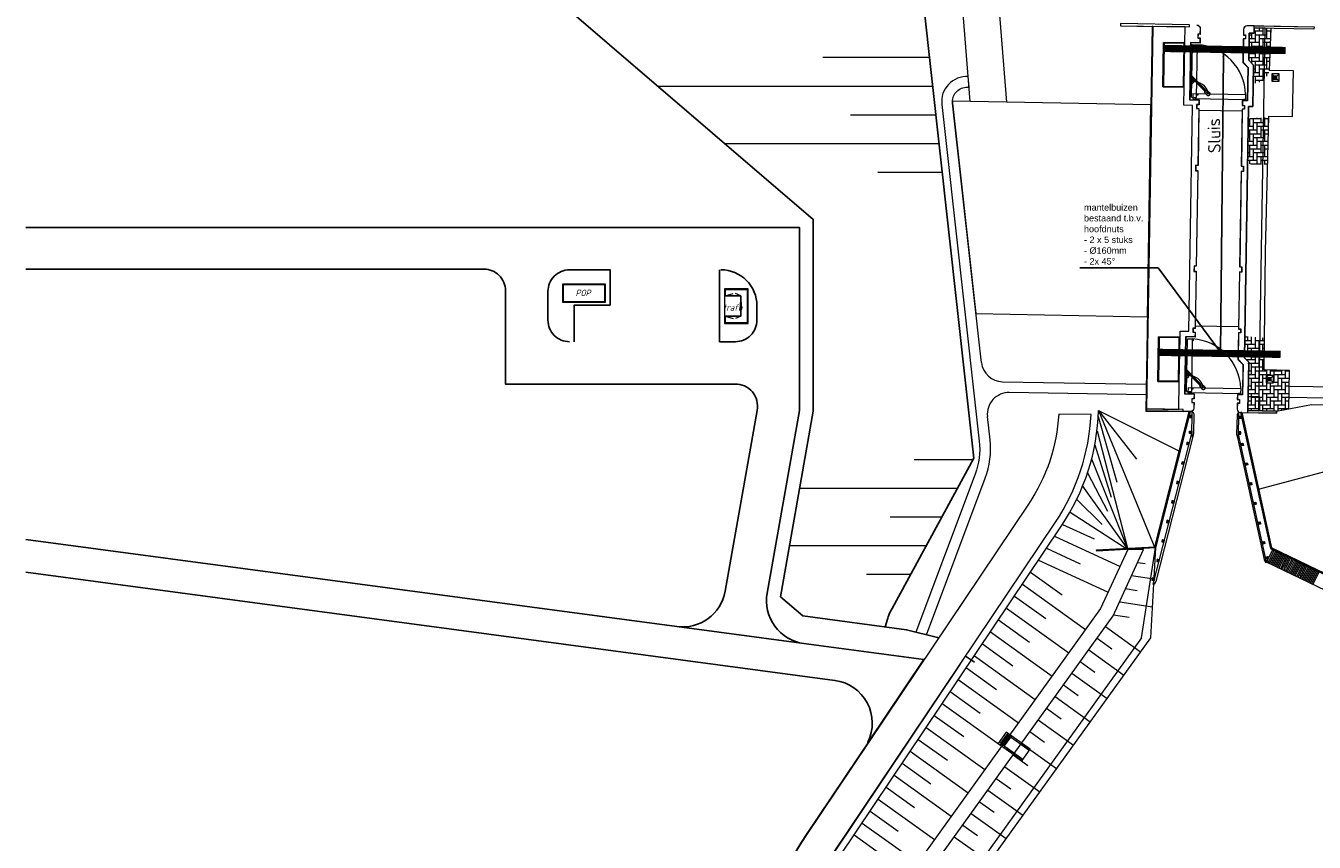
# Model space of a CAD drawing. Header units: metres. Extents: x 239845 to 242720, y 580286 to 584200.
# Tile 43 of 113: x 239930 to 240109, y 583604 to 583717. Entities that reach past the tile are written whole.
import ezdxf
from ezdxf import colors
from ezdxf.entities.mleader import LeaderData, LeaderLine
from ezdxf.enums import TextEntityAlignment as Align
from ezdxf.math import Vec2, Vec3

# ---------------------------------------------------------------- set-up
doc = ezdxf.new("R2010")
doc.units = ezdxf.units.M
doc.linetypes.add('ACAD_ISO02W100', pattern=[15, 12, -3])
doc.linetypes.add('DASHED', pattern=[19.05, 12.7, -6.35])
for name, color, linetype, lineweight in [('08 DO Civiel - NUTS - bestaand A', 8, 'ACAD_ISO02W100', 35), ('B-WE-GW-GRONDWERK-G', 3, 'Continuous', 18), ('B-WE-GW-GRONDWERK_INSTEEK_TALUD-G', 70, 'Continuous', 18), ('GEO_kant verharding', 8, 'Continuous', 0), ('Ondergrond Meerstad Kunstwerken', 1, 'Continuous', 0), ('V-WE-OG-TOPOGRAFIE-G', 252, 'DASHED', 0), ('X-XX-AL-T35-ORIENTATIE', 50, 'Continuous', 35)]:
    doc.layers.add(name, color=color, linetype=linetype, lineweight=lineweight)
for name, color, linetype, lineweight, true_color in [('B-WE-GW-TALUD_ARCERING-G', 9, 'Continuous', 0, 0x808080), ('B-WE-VH-VERHARDING_BETONSTRAATSTEEN_ELLEBOOG-A', 9, 'Continuous', 18, 0x808080), ('B-WE-VW-VERKEERSTEKEN_OVERIG-S', 9, 'Continuous', 18, 0x808080), ('B-WE-VW-VERKEERSTEKEN_OVERIG-S @ 0.2', 9, 'Continuous', 18, 0x808080), ('B-WE-VW-VERKEERSTEKEN_OVERIG-S @ 0.5', 9, 'Continuous', 18, 0x808080), ('GBKN', 9, 'Continuous', 0, 0x808080), ('Meerstad  taludlijn-arcering', 9, 'Continuous', 0, 0x808080)]:
    doc.layers.add(name, color=color, linetype=linetype, lineweight=lineweight, true_color=true_color)
doc.layers.add('Hulp', color=6, linetype='Continuous', plot=False)
for name, color, linetype in [('Meerstad  taludlijn-insteek', 8, 'Continuous'), ('Meerstad  taludlijn-kruin', 8, 'Continuous'), ('WG-bs-ri-b.o.b. hoogte', 4, 'Continuous'), ('WG-nw-vh-materiaalscheiding', 7, 'Continuous'), ('WG-nw-vh-opsl.band 100x200mm', 6, 'Continuous'), ('WG-nw-vh-trot.band 180x200x200mm', 3, 'Continuous')]:
    doc.layers.add(name, color=color, linetype=linetype)
doc.styles.add('NLCS-ISO', font='NLCS-ISO.ttf')
doc.styles.add('Tekst1.8 1-100', font='arial.ttf', dxfattribs={"height": 0.18})
doc.styles.add('WG018i', font='ISOCP.shx', dxfattribs={"oblique": 15})

# ---------------------------------------------------------------- blocks, each defined once
blk = doc.blocks.new('*U19')
h = blk.add_hatch(color=256)
h.dxf.hatch_style = 1
h.paths.add_polyline_path([(-1, -1), (0, 0), (-1, 1)])
at = {"flags": 128}
blk.add_lwpolyline([(-1, 1), (-1, -1), (1, -1), (1, 1)], close=True, dxfattribs=at)
for points in [[(-1, 1), (1, -1)], [(-1, -1), (1, 1)]]:
    blk.add_lwpolyline(points, dxfattribs=at)
blk = doc.blocks.new('*U117')
at = {"layer": 'B-WE-VW-VERKEERSTEKEN_OVERIG-S @ 0.2', "xscale": 0.2, "yscale": 0.2, "zscale": 0.2}
blk.add_blockref('*U19', (240103.66, 583710.04), dxfattribs=at)
at = {"layer": 'B-WE-VW-VERKEERSTEKEN_OVERIG-S @ 0.5', "xscale": 0.5, "yscale": 0.5, "zscale": 0.5}
blk.add_blockref('*U19', (240103.66, 583710.04), dxfattribs=at)
blk = doc.blocks.new('*U118')
at = {"layer": 'B-WE-VW-VERKEERSTEKEN_OVERIG-S @ 0.2', "xscale": 0.2, "yscale": 0.2, "zscale": 0.2}
blk.add_blockref('*U19', (240102.88, 583668.1), dxfattribs=at)
at = {"layer": 'B-WE-VW-VERKEERSTEKEN_OVERIG-S @ 0.5', "xscale": 0.5, "yscale": 0.5, "zscale": 0.5}
blk.add_blockref('*U19', (240102.88, 583668.1), dxfattribs=at)

msp = doc.modelspace()

# ---------------------------------------------------------------- hatches: boundary and pattern name
at = {"layer": 'B-WE-VH-VERHARDING_BETONSTRAATSTEEN_ELLEBOOG-A'}
h = msp.add_hatch(dxfattribs=at)
h.set_pattern_fill('AVH-BSS_KEIFORMAAT_ELLEBOOG', color=256, scale=10, angle=90, pattern_type=2)
h.set_pattern_definition([(90, (14871.70104, -381.1467), (-0.525, 0.525), [1.575, -0.525]), (0, (14870.65104, -381.1467), (-0.525, 0.525), [1.575, -0.525])])
edge = h.paths.add_edge_path()
edge.add_line((240102.83, 583711.01), (240103.07, 583716.89))
edge.add_line((240103.07, 583716.89), (240100.71, 583716.93))
edge.add_line((240100.71, 583716.93), (240100.7, 583716.23))
edge.add_line((240100.7, 583716.23), (240100, 583716.23))
edge.add_line((240100, 583716.23), (240099.94, 583712.47))
edge.add_line((240099.94, 583712.47), (240100.63, 583711.76))
edge.add_line((240100.63, 583711.76), (240100.59, 583709.22))
edge.add_arc((240100.49, 583711.65), 2.43, 272.3756, 344.8343)
h = msp.add_hatch(dxfattribs=at)
h.set_pattern_fill('AVH-BSS_KEIFORMAAT_ELLEBOOG', color=256, scale=10, angle=90, pattern_type=2)
h.set_pattern_definition([(90, (0.26624, 10.9137), (-0.525, 0.525), [1.575, -0.525]), (0, (-0.78376, 10.9137), (-0.525, 0.525), [1.575, -0.525])])
h.paths.add_polyline_path([(240102.59, 583697.92), (240102.75, 583704.53), (240099.91, 583704.36), (240099.8, 583698.06)])
h = msp.add_hatch(dxfattribs=at)
h.set_pattern_fill('AVH-BSS_KEIFORMAAT_ELLEBOOG', color=256, scale=10, angle=90, pattern_type=2)
h.set_pattern_definition([(90, (0, 0), (-0.525, 0.525), [1.575, -0.525]), (0, (-1.05, 0), (-0.525, 0.525), [1.575, -0.525])])
h.paths.add_polyline_path([(240102.38, 583668.6), (240102.38, 583667.6), (240103.38, 583667.6), (240103.38, 583668.6)], flags=16)
edge = h.paths.add_edge_path(flags=0)
edge.add_line((240102.38, 583668.6), (240103.38, 583667.6))
h.paths.add_polyline_path([(240105.53, 583663.99), (240103.83, 583663.67), (240099.83, 583663.74), (240099.83, 583670.58), (240099.35, 583671.08), (240099.4, 583674.07), (240102.14, 583673.82), (240102.08, 583669.39), (240105.6, 583669.33)])

# ---------------------------------------------------------------- linework, layer by layer
at = {"layer": '08 DO Civiel - NUTS - bestaand A', "ltscale": 0.5, "const_width": 1, "flags": 128}
for points, elevation in [([(240088.18, 583714.09), (240105.08, 583713.81)], -3.88), ([(240087.47, 583671.83), (240104.37, 583671.55)], -5.35)]:
    msp.add_lwpolyline(points, dxfattribs=dict(at, elevation=elevation))
at = {"layer": 'B-WE-GW-GRONDWERK-G'}
for points in [[(240103.83, 583663.67), (240108.65, 583664.57)], [(240108.65, 583664.57), (240115.7, 583664.39)]]:
    msp.add_lwpolyline(points, dxfattribs=at)
at = {"layer": 'B-WE-GW-GRONDWERK-G', "flags": 128}
for points in [[(240098.98, 583663.45), (240103.82, 583663.37)], [(240103.83, 583663.67), (240103.83, 583663.37)]]:
    msp.add_lwpolyline(points, dxfattribs=at)
at = {"layer": 'B-WE-GW-GRONDWERK_INSTEEK_TALUD-G', "flags": 128}
msp.add_lwpolyline([(240098.98, 583663.45), (240103.1, 583644.67), (240150.84, 583621.66), (240159.44, 583625.45), (240159.5, 583625.31)], dxfattribs=at)
at = {"layer": 'B-WE-GW-TALUD_ARCERING-G'}
msp.add_lwpolyline([(240101.31, 583652.82), (240116.46, 583656.84)], dxfattribs=at)
at = {"layer": 'GBKN'}
for p, q in [((240079.04, 583662.92), (240081.61, 583653.8)), ((240078.86, 583660.93), (240083.14, 583644.43)), ((240078.55, 583658.96), (240080.84, 583651.7)), ((240078.11, 583657.01), (240083.14, 583644.43)), ((240077.54, 583655.09), (240080.34, 583649.76)), ((240076.85, 583653.21), (240083.14, 583644.43)), ((240076.04, 583651.39), (240079.59, 583647.91)), ((240075.11, 583649.62), (240083.14, 583644.43)), ((240072.95, 583646.25), (240082.06, 583642.07)), ((240074.06, 583647.91), (240078.47, 583645.89)), ((240071.84, 583644.59), (240076.54, 583642.43)), ((240070.72, 583642.93), (240080.41, 583638.49)), ((240147.65, 583620.87), (240102.44, 583642.66)), ((240069.61, 583641.27), (240074.03, 583638.09)), ((240084.51, 583642.62), (240085.57, 583642.45)), ((240068.49, 583639.61), (240077.28, 583633.29)), ((240083.67, 583640.8), (240086.77, 583640.32)), ((240067.38, 583637.94), (240071.75, 583634.81)), ((240082.84, 583638.98), (240084.44, 583638.73)), ((240066.27, 583636.28), (240074.94, 583630.04)), ((240082.01, 583637.16), (240086.55, 583636.45)), ((240065.15, 583634.62), (240069.47, 583631.52)), ((240080.04, 583633.7), (240084.92, 583630.19)), ((240081.17, 583635.34), (240083.31, 583635.01)), ((240064.04, 583632.96), (240072.61, 583626.8)), ((240078.87, 583632.08), (240080.9, 583630.62)), ((240062.92, 583631.3), (240067.18, 583628.24)), ((240077.7, 583630.45), (240082.59, 583626.95)), ((240061.81, 583629.64), (240070.28, 583623.55)), ((240076.53, 583628.83), (240078.57, 583627.37)), ((240060.7, 583627.98), (240064.9, 583624.95)), ((240075.37, 583627.21), (240080.25, 583623.7)), ((240059.58, 583626.32), (240067.94, 583620.31)), ((240074.2, 583625.58), (240076.23, 583624.12)), ((240057.35, 583622.99), (240065.61, 583617.06)), ((240058.47, 583624.66), (240062.62, 583621.67)), ((240073.03, 583623.96), (240077.91, 583620.45)), ((240056.24, 583621.33), (240060.34, 583618.39)), ((240071.86, 583622.33), (240073.9, 583620.87)), ((240055.13, 583619.67), (240063.28, 583613.81)), ((240070.7, 583620.71), (240075.58, 583617.2)), ((240054.01, 583618.01), (240058.06, 583615.1)), ((240069.53, 583619.09), (240071.56, 583617.62)), ((240052.9, 583616.35), (240060.94, 583610.57)), ((240067.2, 583615.84), (240069.23, 583614.38)), ((240068.36, 583617.46), (240073.24, 583613.96)), ((240051.78, 583614.69), (240055.78, 583611.82)), ((240066.03, 583614.21), (240070.91, 583610.71)), ((240050.67, 583613.03), (240058.61, 583607.32)), ((240064.86, 583612.59), (240066.9, 583611.13)), ((240049.56, 583611.37), (240053.5, 583608.53)), ((240063.69, 583610.97), (240068.57, 583607.46)), ((240048.44, 583609.71), (240056.28, 583604.07)), ((240062.53, 583609.34), (240064.56, 583607.88)), ((240047.33, 583608.05), (240051.22, 583605.25)), ((240061.36, 583607.72), (240066.24, 583604.21)), ((240046.21, 583606.38), (240053.94, 583600.83)), ((240060.19, 583606.09), (240062.23, 583604.63)), ((240045.1, 583604.72), (240048.94, 583601.96)), ((240059.02, 583604.47), (240063.9, 583600.97))]:
    msp.add_line(p, q, dxfattribs=at)
at = {"layer": 'GBKN', "flags": 128}
for points in [[(239929.96, 583544.92), (240019.99, 583532.87, 0.402511), (240027.81, 583538.61), (240035.98, 583585.3, -0.091953), (240043.02, 583601.63), (240073.92, 583647.7, 0.140855), (240079.08, 583663.74)], [(240091.83, 583663.57), (240087.01, 583644.65), (240086.31, 583632.12), (240054.16, 583587.43, 0.113425), (240053.3, 583585.36), (240044.66, 583535.55, -0.346517), (240024.51, 583522.18), (239929.96, 583534.83)], [(239929.96, 583545.93), (240020.12, 583533.87, 0.402519), (240026.83, 583538.78), (240034.66, 583583.58, -0.104801), (240042.04, 583601.96), (240073.08, 583648.23, 0.135886), (240078.04, 583663.17), (240073.54, 583663.25, -0.134332), (240069.34, 583650.74), (240038.3, 583604.46, 0.104801), (240030.23, 583584.36), (240023.14, 583543.81, -0.402519), (240016.43, 583538.9), (239929.96, 583550.47)], [(240025.35, 583534.39, 0.179973), (240027.81, 583538.61), (240035.98, 583585.3, -0.091953), (240043.02, 583601.63), (240073.92, 583647.7, 0.140855), (240079.08, 583663.74)], [(240085.06, 583632.12), (240053, 583587.49, 0.112903), (240052.14, 583585.43), (240043.51, 583536.1, -0.402519), (240024.51, 583522.18), (239929.96, 583534.83)]]:
    msp.add_lwpolyline(points, format="xyb", dxfattribs=at)
for points in [[(240079.08, 583663.74), (240086.98, 583644.43)], [(240079.08, 583663.74), (240084.37, 583657)], [(240079.08, 583663.74), (240090.42, 583658.04)], [(240085.06, 583632.12), (240087.01, 583644.65), (240091.83, 583663.57)]]:
    msp.add_lwpolyline(points, dxfattribs=at)
msp.add_lwpolyline([(240081.1, 583635.18), (240085.34, 583644.43), (240083.14, 583644.43), (240079.36, 583636.19), (240046.48, 583590.44), (240045.69, 583588.32), (240036.86, 583537.39, -0.211502), (240027.79, 583527.11), (240027.49, 583524.81, 0.230613), (240038.8, 583536.92), (240047.63, 583587.8), (240048.26, 583589.49)], format="xyb", close=True, dxfattribs=at)
at = {"layer": 'GEO_kant verharding', "flags": 128}
for points in [[(240100.35, 583729.89), (240078.62, 583730.25), (240075.62, 583729.26), (240068.94, 583729.28, 0.382579), (240064.89, 583723.97), (240066.26, 583706.63), (240061.23, 583706.72), (240059.81, 583724.79, 0.338435), (240055.75, 583729.31), (239969.02, 583729.55, -0.032582), (239936.22, 583731.78), (239929.96, 583732.62)], [(240062.57, 583672.4), (240058.79, 583706.47, -0.423616), (240060.62, 583708.69), (240061.07, 583708.72), (240060.95, 583710.19, 0.462164), (240057.29, 583706.31), (240062.5, 583659.49, -0.118084), (240061.92, 583654.87), (240053.68, 583632.94)], [(240062.79, 583670.42, 0.374506), (240065.73, 583667.75), (240085.73, 583667.42), (240085.7, 583665.92), (240066.67, 583666.24, 0.449451), (240063.62, 583662.91)], [(240105.55, 583665.59), (240115.49, 583665.43), (240115.49, 583665.43, -0.000976), (240115.81, 583665.42, -0.000684)], [(240055.14, 583632.56), (240063.32, 583654.34, 0.118084), (240063.99, 583659.65), (240063.62, 583662.91)], [(240054.83, 583629.1), (240054.77, 583629.11), (240038.26, 583604.49, 0.104801), (240030.18, 583584.37), (240023.09, 583543.82, -0.40253), (240016.44, 583538.95), (239929.96, 583550.52)], [(239929.96, 583545.88), (240020.11, 583533.82, 0.402519), (240026.88, 583538.77), (240034.71, 583583.58, -0.104801), (240042.08, 583601.93), (240059.86, 583628.43), (240059.8, 583628.44)]]:
    msp.add_lwpolyline(points, format="xyb", dxfattribs=at)
msp.add_lwpolyline([(240085.75, 583663.67), (240086.64, 583717.16), (240086.54, 583717.17), (240085.65, 583663.67)], close=True, dxfattribs=at)
for points in [[(240105.53, 583663.99), (240105.6, 583669.33), (240102.08, 583669.39), (240102.3, 583685.84), (240102.75, 583704.68), (240106.04, 583704.61), (240106.19, 583710.98), (240102.83, 583711.01), (240103.07, 583716.89)], [(240062.79, 583670.42), (240062.57, 583672.4)], [(240115.82, 583666.92), (240115.52, 583666.93), (240105.57, 583667.09)]]:
    msp.add_lwpolyline(points, dxfattribs=at)
at = {"layer": 'GEO_kant verharding'}
msp.add_lwpolyline([(240086.36, 583706.27), (240058.77, 583706.77, 0.037117), (240058.79, 583706.47), (240062.03, 583677.23), (240085.87, 583676.79)], format="xyb", close=True, dxfattribs=at)
at = {"layer": 'Meerstad  taludlijn-arcering'}
for p, q in [((240055.57, 583712.82), (240040.74, 583712.82)), ((240056.01, 583708.82), (240017.86, 583708.82)), ((240056.46, 583704.82), (240044.58, 583704.82)), ((240056.9, 583700.82), (240027.16, 583700.82)), ((240057.35, 583696.82), (240048.41, 583696.82)), ((240061.64, 583656.9), (240053.44, 583656.9)), ((240059.47, 583652.91), (240037.51, 583652.91)), ((240057.3, 583648.92), (240050.13, 583648.92)), ((240055.13, 583644.93), (240036.1, 583644.93)), ((240052.96, 583640.93), (240046.81, 583640.93))]:
    msp.add_line(p, q, dxfattribs=at)
at = {"layer": 'Meerstad  taludlijn-insteek'}
for points in [[(240056.83, 583632.08), (240056.71, 583632.16), (240052.39, 583633.26), (240037.98, 583635.19), (240034.86, 583637.84), (240039.4, 583663.65), (240039.39, 583690.31), (239997.1, 583726.67), (239997.1, 583729.47)], [(240061.81, 583628.74), (240060.56, 583629.58)]]:
    msp.add_lwpolyline(points, dxfattribs=at)
at = {"layer": 'Meerstad  taludlijn-kruin'}
for points in [[(240048.03, 583729.33), (240054.68, 583720.82), (240061.75, 583657.11)], [(240049.41, 583633.66), (240049.77, 583634.87), (240049.83, 583635.07), (240050.08, 583635.66), (240050.39, 583636.21), (240061.75, 583657.11)]]:
    msp.add_lwpolyline(points, dxfattribs=at)
at = {"layer": 'Ondergrond Meerstad Kunstwerken'}
for p, q in [((240092, 583707.3), (240092.13, 583714.62)), ((240092.13, 583714.62), (240092.83, 583714.61)), ((240092.7, 583707.29), (240092.83, 583714.61)), ((240099.16, 583712.17), (240099.14, 583712.17)), ((240099.14, 583712.16), (240099.16, 583712.17)), ((240099.81, 583711.45), (240099.85, 583711.45)), ((240099.82, 583711.44), (240099.85, 583711.45)), ((240092.04, 583709.44), (240091.79, 583709.75)), ((240091.79, 583709.37), (240091.83, 583709.3)), ((240091.8, 583710.15), (240092.04, 583710.39)), ((240094.33, 583707.78), (240091.8, 583710.35)), ((240091.8, 583710.02), (240091.81, 583710.03)), ((240092.04, 583710.39), (240091.81, 583710.62)), ((240091.81, 583710.03), (240092.22, 583709.62)), ((240093.84, 583708.14), (240091.84, 583710.19)), ((240093.98, 583708.28), (240091.99, 583710.33)), ((240092, 583707.3), (240092.7, 583707.29)), ((240092.19, 583707.82), (240092.18, 583707.12)), ((240092.19, 583707.82), (240099.51, 583707.7)), ((240093.77, 583708.07), (240094.05, 583708.35)), ((240093.77, 583708.07), (240094.14, 583707.63)), ((240094.05, 583708.35), (240094.49, 583707.97)), ((240099.51, 583707.7), (240099.5, 583707)), ((240092.18, 583707.12), (240099.5, 583707)), ((240091.32, 583666.4), (240091.44, 583673.73)), ((240091.44, 583673.73), (240092.14, 583673.72)), ((240092.02, 583666.39), (240092.14, 583673.72)), ((240091.36, 583669.49), (240091.13, 583669.72)), ((240091.36, 583668.55), (240091.11, 583668.85)), ((240091.11, 583668.47), (240091.15, 583668.41)), ((240091.12, 583669.26), (240091.36, 583669.49)), ((240093.65, 583666.89), (240091.12, 583669.45)), ((240091.12, 583669.13), (240091.13, 583669.14)), ((240091.13, 583669.14), (240091.54, 583668.72)), ((240093.16, 583667.25), (240091.16, 583669.3)), ((240093.3, 583667.39), (240091.3, 583669.44)), ((240091.32, 583666.4), (240092.02, 583666.39)), ((240091.51, 583666.93), (240091.49, 583666.23)), ((240091.49, 583666.23), (240098.82, 583666.1)), ((240091.51, 583666.93), (240098.83, 583666.8)), ((240093.09, 583667.18), (240093.37, 583667.46)), ((240093.09, 583667.18), (240093.46, 583666.73)), ((240093.37, 583667.46), (240093.81, 583667.08)), ((240098.83, 583666.8), (240098.82, 583666.1)), ((240101.36, 583665.66), (240099.86, 583665.69)), ((240065.58, 583617.69), (240066.1, 583617.32)), ((240065.67, 583617.82), (240066.19, 583617.44)), ((240065.76, 583617.94), (240066.28, 583617.56)), ((240065.84, 583618.06), (240066.37, 583617.68)), ((240065.93, 583618.18), (240066.45, 583617.81)), ((240066.83, 583618.33), (240065.96, 583617.12)), ((240066.02, 583618.3), (240066.54, 583617.93)), ((240066.11, 583618.42), (240066.63, 583618.05)), ((240066.19, 583618.55), (240066.72, 583618.17)), ((240066.28, 583618.67), (240066.8, 583618.29)), ((240066.51, 583618.81), (240066.39, 583618.65)), ((240065.52, 583617.43), (240065.4, 583617.27)), ((240065.49, 583617.57), (240066.02, 583617.2))]:
    msp.add_line(p, q, dxfattribs=at)
for points in [[(240091.72, 583717.38), (240082.12, 583717.54), (240082.12, 583717.24), (240086.64, 583717.16)], [(240090.23, 583663.9), (240090.29, 583667.75), (240087.32, 583667.8), (240087.42, 583673.99), (240090.4, 583673.95), (240090.41, 583674.8), (240091.61, 583674.78), (240092.13, 583706.17), (240090.93, 583706.19), (240090.98, 583708.69), (240088, 583708.74), (240088.1, 583714.94), (240091.08, 583714.89), (240091.12, 583717.09)], [(240099.83, 583663.74), (240099.94, 583670.47), (240099.35, 583671.08), (240099.93, 583706.04), (240100.53, 583706.03), (240100.63, 583711.76), (240099.94, 583712.47), (240100, 583716.24), (240100.7, 583716.23), (240100.71, 583716.93)], [(240100.72, 583717.23), (240109.02, 583717.09), (240109.01, 583716.79), (240100.71, 583716.93), (240100.72, 583717.23)], [(240027.19, 583679.68), (240028.29, 583680)], [(240029.37, 583679.68), (240028.59, 583680)], [(240027.19, 583676.85), (240028.29, 583676.53)], [(240029.37, 583676.85), (240028.59, 583676.53)], [(240098.52, 583675.36), (240092.52, 583675.46)], [(240090.83, 583663.59), (240085.75, 583663.67), (240085.76, 583663.97), (240090.23, 583663.9)], [(240091.74, 583662.75), (240092.07, 583663.07)], [(240092.06, 583662.75), (240092.07, 583663.07), (240091.75, 583663.07), (240091.74, 583662.75), (240092.06, 583662.75)], [(240092.06, 583662.75), (240091.75, 583663.07)], [(240092.03, 583662.78), (240092.03, 583663.03), (240091.78, 583663.04), (240091.78, 583662.79), (240092.03, 583662.78)], [(240098.56, 583662.64), (240098.57, 583662.96), (240098.89, 583662.95), (240098.88, 583662.63), (240098.56, 583662.64)], [(240098.56, 583662.64), (240098.89, 583662.95)], [(240098.88, 583662.63), (240098.57, 583662.96)], [(240098.6, 583662.67), (240098.6, 583662.92), (240098.85, 583662.92), (240098.85, 583662.67), (240098.6, 583662.67)], [(240103.82, 583663.37), (240103.83, 583663.67), (240099.83, 583663.74)], [(240086.68, 583639.6), (240092.02, 583660.57), (240092.03, 583660.57), (240092.02, 583660.12), (240092.16, 583660.11), (240087.04, 583639.97), (240086.82, 583639.56), (240086.68, 583639.6)], [(240091.71, 583660.89), (240092.03, 583660.57)], [(240092.03, 583660.89), (240091.71, 583660.57)], [(240092.03, 583660.89), (240092.03, 583660.57), (240091.71, 583660.57), (240091.71, 583660.89), (240092.03, 583660.89)], [(240092, 583660.85), (240091.99, 583660.6), (240091.74, 583660.61), (240091.75, 583660.86), (240092, 583660.85)], [(240098.53, 583660.78), (240098.52, 583660.46), (240098.84, 583660.45), (240098.85, 583660.77), (240098.53, 583660.78)], [(240098.85, 583660.77), (240098.52, 583660.46)], [(240098.53, 583660.78), (240098.84, 583660.45)], [(240098.56, 583660.74), (240098.56, 583660.49), (240098.81, 583660.49), (240098.81, 583660.74), (240098.56, 583660.74)], [(240091.61, 583658.96), (240091.69, 583659.27), (240091.38, 583659.35), (240091.3, 583659.04), (240091.61, 583658.96)], [(240091.3, 583659.04), (240091.69, 583659.27)], [(240091.58, 583659), (240091.65, 583659.24), (240091.4, 583659.3), (240091.34, 583659.06), (240091.58, 583659)], [(240091.61, 583658.96), (240091.38, 583659.35)], [(240102.44, 583642.66), (240098.53, 583660.46), (240098.52, 583660.46), (240098.52, 583660.01), (240098.37, 583660.01), (240102.09, 583643.04), (240102.3, 583642.63), (240102.44, 583642.66)], [(240098.89, 583658.84), (240098.82, 583659.15), (240099.13, 583659.22), (240099.2, 583658.9), (240098.89, 583658.84)], [(240099.2, 583658.9), (240098.82, 583659.15)], [(240098.91, 583658.88), (240098.86, 583659.12), (240099.1, 583659.18), (240099.16, 583658.93), (240098.91, 583658.88)], [(240098.89, 583658.84), (240099.13, 583659.22)], [(240090.92, 583656.24), (240091, 583656.55), (240090.69, 583656.63), (240090.61, 583656.32), (240090.92, 583656.24)], [(240090.61, 583656.32), (240091, 583656.55)], [(240090.89, 583656.29), (240090.95, 583656.53), (240090.71, 583656.59), (240090.65, 583656.35), (240090.89, 583656.29)], [(240090.92, 583656.24), (240090.69, 583656.63)], [(240099.49, 583656.1), (240099.42, 583656.41), (240099.73, 583656.48), (240099.8, 583656.17), (240099.49, 583656.1)], [(240099.8, 583656.17), (240099.42, 583656.41)], [(240099.51, 583656.14), (240099.46, 583656.39), (240099.7, 583656.44), (240099.76, 583656.2), (240099.51, 583656.14)], [(240099.49, 583656.1), (240099.73, 583656.48)], [(240090.23, 583653.53), (240090.31, 583653.84), (240090, 583653.92), (240089.92, 583653.61), (240090.23, 583653.53)], [(240089.92, 583653.61), (240090.31, 583653.84)], [(240090.2, 583653.57), (240090.26, 583653.81), (240090.02, 583653.88), (240089.96, 583653.63), (240090.2, 583653.57)], [(240090.23, 583653.53), (240090, 583653.92)], [(240100.09, 583653.37), (240100.02, 583653.68), (240100.33, 583653.75), (240100.4, 583653.43), (240100.09, 583653.37)], [(240100.4, 583653.43), (240100.02, 583653.68)], [(240100.11, 583653.41), (240100.06, 583653.65), (240100.3, 583653.71), (240100.36, 583653.46), (240100.11, 583653.41)], [(240100.09, 583653.37), (240100.33, 583653.75)], [(240089.54, 583650.82), (240089.62, 583651.13), (240089.31, 583651.21), (240089.23, 583650.9), (240089.54, 583650.82)], [(240089.23, 583650.9), (240089.62, 583651.13)], [(240089.51, 583650.86), (240089.57, 583651.1), (240089.33, 583651.16), (240089.27, 583650.92), (240089.51, 583650.86)], [(240089.54, 583650.82), (240089.31, 583651.21)], [(240100.69, 583650.63), (240100.62, 583650.94), (240100.93, 583651.01), (240101, 583650.7), (240100.69, 583650.63)], [(240101, 583650.7), (240100.62, 583650.94)], [(240100.71, 583650.67), (240100.66, 583650.92), (240100.9, 583650.97), (240100.96, 583650.73), (240100.71, 583650.67)], [(240100.69, 583650.63), (240100.93, 583651.01)], [(240088.85, 583648.1), (240088.93, 583648.41), (240088.62, 583648.49), (240088.54, 583648.18), (240088.85, 583648.1)], [(240088.54, 583648.18), (240088.93, 583648.41)], [(240088.82, 583648.15), (240088.88, 583648.39), (240088.64, 583648.45), (240088.58, 583648.21), (240088.82, 583648.15)], [(240088.85, 583648.1), (240088.62, 583648.49)], [(240101.29, 583647.9), (240101.22, 583648.21), (240101.53, 583648.28), (240101.6, 583647.96), (240101.29, 583647.9)], [(240101.6, 583647.96), (240101.22, 583648.21)], [(240101.31, 583647.94), (240101.26, 583648.18), (240101.5, 583648.24), (240101.56, 583647.99), (240101.31, 583647.94)], [(240101.29, 583647.9), (240101.53, 583648.28)], [(240088.16, 583645.39), (240088.23, 583645.7), (240087.92, 583645.78), (240087.85, 583645.47), (240088.16, 583645.39)], [(240087.85, 583645.47), (240088.23, 583645.7)], [(240088.13, 583645.43), (240088.19, 583645.67), (240087.95, 583645.74), (240087.89, 583645.49), (240088.13, 583645.43)], [(240088.16, 583645.39), (240087.92, 583645.78)], [(240101.89, 583645.16), (240101.82, 583645.47), (240102.13, 583645.54), (240102.2, 583645.23), (240101.89, 583645.16)], [(240102.2, 583645.23), (240101.82, 583645.47)], [(240101.91, 583645.2), (240101.86, 583645.45), (240102.1, 583645.5), (240102.16, 583645.26), (240101.91, 583645.2)], [(240101.89, 583645.16), (240102.13, 583645.54)], [(240087.47, 583642.68), (240087.54, 583642.99), (240087.23, 583643.07), (240087.16, 583642.75), (240087.47, 583642.68)], [(240087.16, 583642.75), (240087.54, 583642.99)], [(240087.44, 583642.72), (240087.5, 583642.96), (240087.26, 583643.02), (240087.2, 583642.78), (240087.44, 583642.72)], [(240087.47, 583642.68), (240087.23, 583643.07)], [(240102.35, 583643.05), (240102.28, 583643.36), (240102.59, 583643.43), (240102.66, 583643.12), (240102.35, 583643.05)], [(240102.66, 583643.12), (240102.28, 583643.36)], [(240102.38, 583643.09), (240102.32, 583643.34), (240102.57, 583643.39), (240102.62, 583643.15), (240102.38, 583643.09)], [(240102.35, 583643.05), (240102.59, 583643.43)], [(240086.81, 583640.08), (240086.88, 583640.39), (240086.57, 583640.47), (240086.5, 583640.16), (240086.81, 583640.08)], [(240086.5, 583640.16), (240086.88, 583640.39)], [(240086.78, 583640.13), (240086.84, 583640.37), (240086.6, 583640.43), (240086.54, 583640.19), (240086.78, 583640.13)], [(240086.81, 583640.08), (240086.57, 583640.47)], [(240069.44, 583616.46), (240066.97, 583618.24), (240066.99, 583618.27), (240066.94, 583618.31), (240066.92, 583618.27), (240066.31, 583618.71), (240065.44, 583617.49), (240066.04, 583617.06), (240066.02, 583617.02), (240066.07, 583616.98), (240066.09, 583617.02), (240068.56, 583615.25)], [(240066.38, 583616.81), (240068.56, 583615.25)]]:
    msp.add_lwpolyline(points, dxfattribs=at)
for points in [[(240082.12, 583717.54), (240082.12, 583717.24), (240091.72, 583717.08), (240091.72, 583717.38)], [(240085.76, 583663.97), (240090.23, 583663.9), (240090.29, 583667.75), (240087.32, 583667.8), (240087.42, 583673.99), (240090.4, 583673.95), (240090.41, 583674.8), (240091.61, 583674.78), (240092.13, 583706.17), (240090.93, 583706.19), (240090.98, 583708.69), (240088, 583708.74), (240088.1, 583714.94), (240091.08, 583714.89), (240091.12, 583717.09), (240086.64, 583717.16)], [(240099.83, 583663.74), (240101.33, 583663.71), (240102.21, 583716.9), (240100.71, 583716.93), (240100.7, 583716.23), (240100, 583716.24), (240099.94, 583712.47), (240100.63, 583711.76), (240100.53, 583706.03), (240099.93, 583706.04), (240099.35, 583671.08), (240099.94, 583670.47)], [(240090.98, 583708.69), (240091.08, 583714.89), (240088.1, 583714.94), (240088, 583708.74)], [(240090.88, 583708.79), (240090.98, 583714.79), (240088.2, 583714.84), (240088.1, 583708.84)], [(240092.97, 583714.36), (240092.97, 583714.51), (240092.82, 583714.51), (240092.82, 583714.36)], [(240092.86, 583707.76), (240092.86, 583707.61), (240092.71, 583707.61), (240092.71, 583707.76)], [(240092.65, 583706.96), (240092.5, 583706.97), (240092.5, 583707.12), (240092.65, 583707.11)], [(240099.25, 583706.85), (240099.4, 583706.85), (240099.4, 583707), (240099.25, 583707)], [(240004.55, 583678.81), (240010.55, 583678.81), (240010.55, 583681.31), (240004.55, 583681.31)], [(240004.65, 583678.91), (240010.45, 583678.91), (240010.45, 583681.21), (240004.65, 583681.21)], [(240027.09, 583680.68), (240027.09, 583675.85), (240030.37, 583675.85), (240030.37, 583680.68)], [(240030.27, 583680.58), (240030.27, 583675.95), (240027.19, 583675.95), (240027.19, 583676.85), (240027.09, 583676.85), (240027.09, 583675.85), (240030.37, 583675.85), (240030.37, 583680.68), (240027.09, 583680.68), (240027.09, 583679.68), (240027.19, 583679.68), (240027.19, 583680.58)], [(240030.27, 583675.95), (240030.27, 583680.58), (240027.19, 583680.58), (240027.19, 583679.68), (240029.37, 583679.68), (240029.37, 583676.85), (240027.19, 583676.85), (240027.19, 583675.95)], [(240029.37, 583676.85), (240029.37, 583679.68), (240027.19, 583679.68), (240027.09, 583679.68), (240027.09, 583676.85), (240027.19, 583676.85)], [(240027.09, 583676.85), (240029.37, 583676.85), (240029.37, 583679.68), (240027.09, 583679.68)], [(240029.32, 583677.77), (240029.32, 583678.77), (240029.42, 583678.77), (240029.42, 583677.77)], [(240090.29, 583667.75), (240090.4, 583673.95), (240087.42, 583673.99), (240087.32, 583667.8)], [(240090.2, 583667.85), (240090.3, 583673.85), (240087.52, 583673.89), (240087.42, 583667.89)], [(240092.29, 583673.46), (240092.29, 583673.61), (240092.14, 583673.62), (240092.14, 583673.47)], [(240091.97, 583666.07), (240091.82, 583666.07), (240091.82, 583666.22), (240091.97, 583666.22)], [(240092.18, 583666.86), (240092.18, 583666.71), (240092.03, 583666.72), (240092.03, 583666.87)], [(240098.57, 583665.96), (240098.72, 583665.96), (240098.72, 583666.11), (240098.57, 583666.11)], [(240099.86, 583665.69), (240101.46, 583665.66), (240101.43, 583663.71), (240099.83, 583663.74)], [(240091.83, 583663.57), (240087.01, 583644.65), (240078.82, 583644.2), (240078.81, 583644.35), (240086.89, 583644.79), (240091.67, 583663.57)], [(240085.76, 583663.97), (240085.75, 583663.67), (240090.83, 583663.59), (240090.83, 583663.89)], [(240092.32, 583663.26), (240092.28, 583660.56), (240092.16, 583660.11), (240092.02, 583660.12), (240092.08, 583663.57), (240092.18, 583663.56)], [(240098.32, 583663.16), (240098.27, 583660.46), (240098.37, 583660.01), (240098.52, 583660.01), (240098.57, 583663.46), (240098.47, 583663.46)], [(240098.82, 583663.45), (240102.97, 583644.57), (240150.83, 583621.5), (240159.5, 583625.31), (240159.44, 583625.45), (240150.84, 583621.66), (240103.1, 583644.67), (240098.98, 583663.45)], [(240103.83, 583663.67), (240103.82, 583663.37), (240099.82, 583663.44), (240099.83, 583663.74)], [(240069.55, 583616.63), (240066.25, 583619), (240065.14, 583617.46), (240068.45, 583615.08)]]:
    msp.add_lwpolyline(points, close=True, dxfattribs=at)
for points in [[(240092.72, 583717.34, -0.414214), (240093.19, 583716.85), (240093.17, 583716.08), (240092.87, 583716.09), (240092.87, 583715.54), (240093.17, 583715.53), (240093.15, 583714.88), (240091.85, 583714.9), (240091.72, 583706.95), (240093.02, 583706.93), (240093.01, 583706.28), (240092.71, 583706.29), (240092.7, 583705.74), (240093, 583705.73), (240092.87, 583697.83), (240092.57, 583697.84), (240092.56, 583697.09), (240092.86, 583697.08), (240092.64, 583683.83), (240092.34, 583683.84), (240092.33, 583683.09), (240092.63, 583683.08), (240092.49, 583675.19), (240092.19, 583675.19), (240092.18, 583674.64), (240092.48, 583674.64), (240092.47, 583673.99), (240091.17, 583674.01), (240091.04, 583666.06), (240092.34, 583666.04), (240092.33, 583665.39), (240092.03, 583665.39), (240092.02, 583664.84), (240092.32, 583664.84), (240092.31, 583664.06, -0.414214), (240091.83, 583663.6), (240085.75, 583663.7)], [(240092.72, 583717.36, -0.414214), (240093.21, 583716.85), (240093.2, 583716.05), (240092.9, 583716.06), (240092.89, 583715.56), (240093.19, 583715.55), (240093.18, 583714.85), (240091.88, 583714.88), (240091.75, 583706.98), (240093.05, 583706.96), (240093.04, 583706.26), (240092.74, 583706.26), (240092.73, 583705.76), (240093.03, 583705.76), (240092.9, 583697.81), (240092.6, 583697.81), (240092.58, 583697.11), (240092.88, 583697.11), (240092.66, 583683.81), (240092.36, 583683.81), (240092.35, 583683.11), (240092.65, 583683.11), (240092.52, 583675.16), (240092.22, 583675.17), (240092.21, 583674.67), (240092.51, 583674.66), (240092.5, 583673.96), (240091.2, 583673.98), (240091.07, 583666.08), (240092.37, 583666.06), (240092.36, 583665.36), (240092.06, 583665.37), (240092.05, 583664.87), (240092.35, 583664.86), (240092.33, 583664.06, -0.414214), (240091.83, 583663.57), (240090.83, 583663.59)], [(240100.72, 583717.23), (240099.72, 583717.25, 0.414214), (240099.21, 583716.75), (240099.2, 583715.95), (240099.5, 583715.95), (240099.49, 583715.45), (240099.19, 583715.45), (240099.14, 583712.16), (240099.82, 583711.44), (240099.75, 583706.84), (240099.05, 583706.86), (240099.04, 583706.16), (240099.34, 583706.15), (240099.33, 583705.65), (240099.03, 583705.66), (240098.89, 583697.71), (240099.19, 583697.7), (240099.18, 583697), (240098.88, 583697.01), (240098.66, 583683.71), (240098.96, 583683.7), (240098.95, 583683), (240098.65, 583683.01), (240098.52, 583675.06), (240098.82, 583675.06), (240098.81, 583674.56), (240098.51, 583674.56), (240098.45, 583670.86), (240099.14, 583670.15), (240099.07, 583665.95), (240098.37, 583665.96), (240098.35, 583665.26), (240098.65, 583665.26), (240098.65, 583664.76), (240098.35, 583664.76), (240098.33, 583663.96, 0.414214), (240098.82, 583663.45), (240103.82, 583663.37)], [(240109.02, 583717.07), (240099.72, 583717.22, 0.414214), (240099.24, 583716.75), (240099.22, 583715.98), (240099.52, 583715.97), (240099.51, 583715.42), (240099.21, 583715.43), (240099.16, 583712.17), (240099.85, 583711.45), (240099.77, 583706.82), (240099.07, 583706.83), (240099.06, 583706.18), (240099.36, 583706.18), (240099.35, 583705.63), (240099.05, 583705.63), (240098.92, 583697.73), (240099.22, 583697.73), (240099.21, 583696.98), (240098.91, 583696.98), (240098.69, 583683.73), (240098.99, 583683.73), (240098.97, 583682.98), (240098.67, 583682.98), (240098.54, 583675.09), (240098.84, 583675.08), (240098.83, 583674.53), (240098.53, 583674.54), (240098.47, 583670.87), (240099.16, 583670.16), (240099.09, 583665.92), (240098.39, 583665.94), (240098.38, 583665.29), (240098.68, 583665.28), (240098.67, 583664.73), (240098.37, 583664.74), (240098.36, 583663.96, 0.414214), (240098.82, 583663.48), (240103.82, 583663.4)]]:
    msp.add_lwpolyline(points, format="xyb", dxfattribs=at)
for centre, radius, start, end in [((240092.36, 583707.47), 7.16, 1.844, 86.244), ((240092.04, 583709.44), 0.25, 214.3971, 44.0947), ((240092.36, 583707.47), 2, 9.125, 99.125), ((240094.33, 583707.78), 0.25, 219.6145, 49.3121), ((240091.68, 583666.57), 7.16, 1.844, 86.244), ((240091.36, 583668.55), 0.25, 214.3971, 44.0947), ((240091.68, 583666.57), 2, 9.125, 99.125), ((240093.65, 583666.89), 0.25, 219.6145, 49.3121)]:
    msp.add_arc(centre, radius, start, end, dxfattribs=at)
at = {"layer": 'V-WE-OG-TOPOGRAFIE-G', "ltscale": 0.25}
for p, q in [((240103.35, 583644.55), (240102.44, 583642.66)), ((240103.55, 583644.46), (240102.78, 583642.86)), ((240102.44, 583642.66), (240102.86, 583642.81)), ((240102.57, 583642.95), (240102.72, 583642.52)), ((240103.74, 583644.37), (240102.83, 583642.48)), ((240103.93, 583644.28), (240103.01, 583642.38)), ((240104.12, 583644.19), (240103.2, 583642.29)), ((240104.3, 583644.09), (240103.39, 583642.2)), ((240104.49, 583644), (240103.58, 583642.11)), ((240104.68, 583643.91), (240103.77, 583642.02)), ((240104.87, 583643.82), (240103.96, 583641.93)), ((240105.06, 583643.73), (240104.15, 583641.84)), ((240105.25, 583643.64), (240104.34, 583641.75)), ((240105.44, 583643.55), (240104.53, 583641.66)), ((240105.63, 583643.46), (240104.86, 583641.85)), ((240105.82, 583643.36), (240105.05, 583641.76)), ((240106.01, 583643.27), (240105.1, 583641.38)), ((240106.2, 583643.18), (240105.28, 583641.29)), ((240106.39, 583643.09), (240105.47, 583641.2)), ((240106.57, 583643), (240105.66, 583641.11)), ((240106.76, 583642.91), (240105.85, 583641.02)), ((240106.95, 583642.82), (240106.04, 583640.93)), ((240107.14, 583642.73), (240106.23, 583640.83)), ((240104.69, 583641.57), (240105.11, 583641.72)), ((240104.83, 583641.86), (240104.98, 583641.43)), ((240107.33, 583642.64), (240106.42, 583640.74)), ((240107.52, 583642.54), (240106.61, 583640.65)), ((240107.71, 583642.45), (240106.8, 583640.56)), ((240107.9, 583642.36), (240107.13, 583640.76)), ((240108.09, 583642.27), (240107.32, 583640.67)), ((240108.28, 583642.18), (240107.37, 583640.29)), ((240108.47, 583642.09), (240107.55, 583640.2)), ((240108.66, 583642), (240107.74, 583640.11)), ((240108.84, 583641.91), (240107.93, 583640.01)), ((240109.03, 583641.82), (240108.12, 583639.92)), ((240109.22, 583641.72), (240108.31, 583639.83)), ((240109.41, 583641.63), (240108.5, 583639.74)), ((240109.6, 583641.54), (240108.69, 583639.65)), ((240109.79, 583641.45), (240108.88, 583639.56)), ((240106.94, 583640.49), (240107.37, 583640.64)), ((240107.08, 583640.78), (240107.23, 583640.35))]:
    msp.add_line(p, q, dxfattribs=at)
at = {"layer": 'WG-nw-vh-materiaalscheiding'}
for points in [[(239929.96, 583683.41), (239993.64, 583683.41, -0.414214), (239996.64, 583680.41), (239996.64, 583667.41), (240028.54, 583667.41, -0.491241), (240031.6, 583663.76), (240027.17, 583638.61, -0.402161), (240020.47, 583633.7), (240038.13, 583631.34, -0.42637), (240033.01, 583638.33), (240037.49, 583663.76), (240037.49, 583689.21), (239929.96, 583689.21)], [(239929.96, 583641.27), (240042.42, 583626.22, -0.513375), (240047, 583617.62), (240047.05, 583617.59), (240054.77, 583629.11), (240038.13, 583631.34), (240020.47, 583633.7), (239929.96, 583645.81)]]:
    msp.add_lwpolyline(points, format="xyb", dxfattribs=at)
at = {"layer": 'WG-nw-vh-opsl.band 100x200mm'}
msp.add_lwpolyline([(239929.96, 583645.81), (240020.47, 583633.7, 0.402161), (240027.17, 583638.61), (240031.6, 583663.76, 0.491241), (240028.54, 583667.41), (239996.64, 583667.41), (239996.64, 583680.41, 0.414214), (239993.64, 583683.41), (239929.96, 583683.41)], format="xyb", dxfattribs=at)
at = {"layer": 'WG-nw-vh-trot.band 180x200x200mm'}
for points in [[(240005.54, 583683.31, 0.414214), (240002.54, 583680.31)], [(240031.59, 583678.31, 0.414214), (240026.59, 583683.31)], [(240002.54, 583676.31, 0.414214), (240005.54, 583673.31)], [(240028.59, 583673.31, 0.414214), (240031.59, 583676.31)]]:
    msp.add_lwpolyline(points, format="xyb", dxfattribs=at)
for points in [[(240006.19, 583673.31), (240006.19, 583678.41), (240011.19, 583678.41), (240011.19, 583683.31), (240005.54, 583683.31)], [(240026.39, 583683.31), (240026.39, 583673.31), (240028.59, 583673.31)], [(240002.54, 583680.31), (240002.54, 583676.31)], [(240031.59, 583676.31), (240031.59, 583678.31)]]:
    msp.add_lwpolyline(points, dxfattribs=at)

# ---------------------------------------------------------------- block references
at = {"layer": 'B-WE-VW-VERKEERSTEKEN_OVERIG-S'}
for name in ['*U117', '*U118']:
    msp.add_blockref(name, (0, 0), dxfattribs=at)

# ---------------------------------------------------------------- texts
at = {"layer": 'WG-bs-ri-b.o.b. hoogte', "style": 'WG018i', "oblique": 15}
for s, p in [('POP', (240007.42, 583679.65)), ('trafo', (240028.24, 583677.62))]:
    msp.add_text(s, height=0.9, dxfattribs=at).set_placement(p, align=Align.CENTER)
at = {"layer": 'X-XX-AL-T35-ORIENTATIE', "insert": (240094.31, 583699.53), "char_height": 1.75, "attachment_point": 1, "rotation": 91.1579, "style": 'NLCS-ISO', "bg_fill": 3, "box_fill_scale": 1, "bg_fill_color": 256, "bg_fill_transparency": 0}
msp.add_mtext('Sluis', dxfattribs=at)

# ---------------------------------------------------------------- next in the draw order: linework, layer by layer
at = {"layer": 'Ondergrond Meerstad Kunstwerken'}
msp.add_lwpolyline([(240099.02, 583705.36), (240093.02, 583705.46)], dxfattribs=at)

# ---------------------------------------------------------------- next in the draw order: leaders
at = {"layer": 'Hulp'}
ml = msp.add_multileader_mtext('Standard', dxfattribs=at)
ml.set_content('mantelbuizen\\Pbestaand t.b.v.\\Phoofdnuts\\P- 2 x 5 stuks\\P- %%C160mm\\P- 2x 45%%D ', color=256, style='Tekst1.8 1-100')
ml.set_leader_properties()
ml.build(insert=Vec2(0, 0))
ml.multileader.update_dxf_attribs({"text_left_attachment_type": 5, "text_right_attachment_type": 5, "dogleg_length": 0.36, "arrow_head_size": 0.9, "scale": 5})
ctx = ml.context
ctx.base_point, ctx.scale, ctx.char_height, ctx.arrow_head_size, ctx.landing_gap_size, ctx.plane_origin = Vec3(240076.6, 583683.58), 5, 0.9, 0.9, 0.45, Vec3(240107.81, 583709.34)
ctx.left_attachment, ctx.right_attachment = 5, 5
notes = []
notes.append((ctx, [(1, (1, 1, 0), (240087.35, 583683.58), (-1, 0), 1.8, [(1, [(240096.44, 583713.86), (240096.03, 583671.87)], 0, [])])]))
ctx.mtext.insert, ctx.mtext.line_spacing_style, ctx.mtext.flow_direction = Vec3(240077.05, 583692.44), 2, 5
for ctx, leaders in notes:
    for number, flags, end, landing, length, lines in leaders:
        leader = LeaderData()
        leader.index, (leader.has_last_leader_line, leader.has_dogleg_vector, leader.attachment_direction) = number, flags
        leader.last_leader_point, leader.dogleg_vector, leader.dogleg_length = Vec3(end), Vec3(landing), length
        for number, points, colour, breaks in lines:
            line = LeaderLine()
            line.index, line.vertices, line.color, line.breaks = number, Vec3.list(points), colors.encode_raw_color(colour), breaks
            leader.lines.append(line)
        ctx.leaders.append(leader)

doc.saveas('drawing.dxf')
